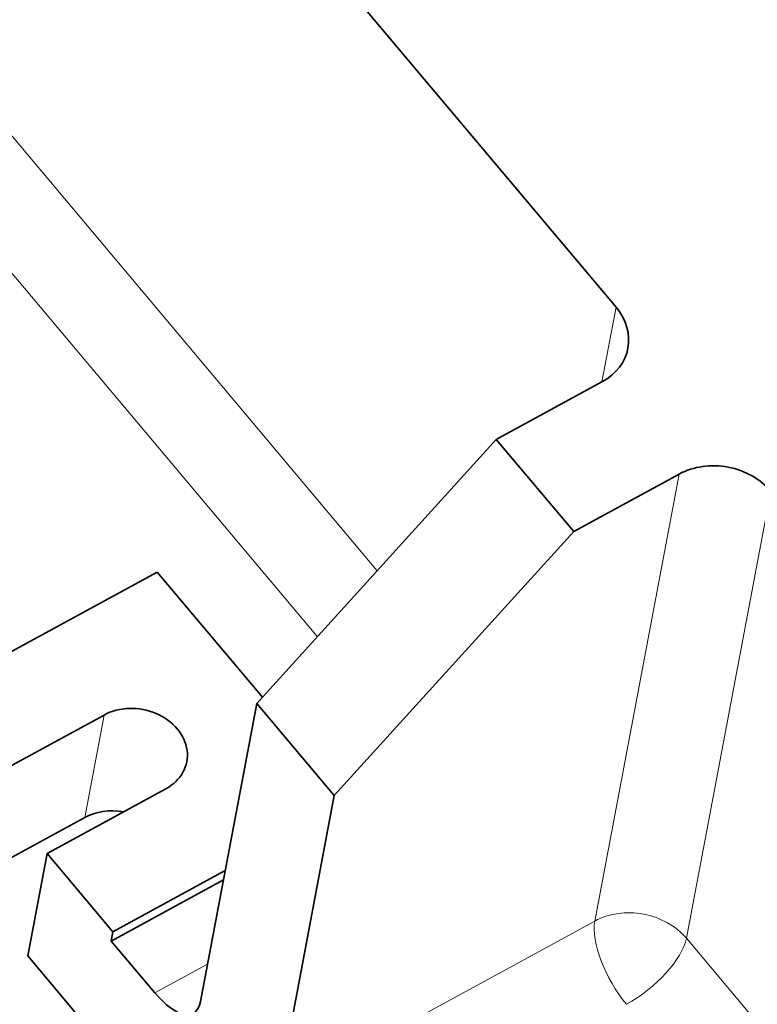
# Model space of a CAD drawing. Header units: millimetres. Extents: x -34 to 6620, y -230 to 4700.
# Tile 38 of 216: x 661 to 773, y 3469 to 3619. Entities that reach past the tile are written whole.
import ezdxf

# ---------------------------------------------------------------- set-up
doc = ezdxf.new("R2010")
doc.units = ezdxf.units.MM
doc.layers.add('1', color=7, linetype='Continuous', true_color=0xffffff)

msp = doc.modelspace()

# ---------------------------------------------------------------- linework, layer by layer
at = {"layer": '1', "color": 7, "linetype": 'Continuous', "lineweight": 35}
for p, q in [((637.305, 3710.493), (751.17, 3575.019)), ((749.027, 3563.657), (732.987, 3554.917)), ((732.987, 3554.917), (696.632, 3514.806)), ((732.987, 3554.917), (744.741, 3540.933)), ((760.781, 3549.673), (744.741, 3540.933)), ((708.386, 3500.821), (744.741, 3540.933)), ((681.498, 3534.782), (645.408, 3515.118)), ((697.491, 3515.754), (681.498, 3534.782)), ((696.632, 3514.806), (688.083, 3469.542)), ((696.632, 3514.806), (708.386, 3500.821)), ((673.444, 3513.063), (655.399, 3503.231)), ((682.847, 3501.876), (664.802, 3492.043)), ((708.386, 3500.821), (699.837, 3455.557)), ((670.505, 3497.504), (652.46, 3487.672)), ((661.863, 3476.484), (664.802, 3492.043)), ((664.802, 3492.043), (674.793, 3480.157)), ((674.793, 3480.157), (691.843, 3489.447)), ((674.526, 3478.742), (691.575, 3488.032)), ((674.526, 3478.742), (674.793, 3480.157)), ((674.526, 3478.742), (681.137, 3470.876)), ((661.863, 3476.484), (790.637, 3323.272))]:
    msp.add_line(p, q, dxfattribs=at)
at = {"layer": '1', "color": 92, "linetype": 'Continuous', "lineweight": 13}
for p, q in [((588.484, 3685.425), (714.923, 3534.991)), ((579.396, 3675.397), (705.834, 3524.963)), ((749.023, 3563.655), (751.17, 3575.019)), ((760.781, 3549.673), (747.957, 3481.776)), ((774.678, 3547.05), (761.853, 3479.154)), ((670.505, 3497.504), (673.444, 3513.063)), ((699.837, 3455.557), (747.957, 3481.776)), ((761.853, 3479.154), (824.367, 3404.777)), ((689.161, 3475.248), (681.137, 3470.876))]:
    msp.add_line(p, q, dxfattribs=at)
at = {"layer": '1', "color": 7, "linetype": 'Continuous', "lineweight": 35}
for centre, major_axis, ratio, start_param, end_param in [((743.15, 3570.649), (9.826, -1.856), 0.817587, 5.4979963, 7.0687926), ((766.658, 3542.68), (9.826, -1.856), 0.817587, 0.7856073, 2.3564037), ((678.146, 3507.469), (-7.861, 1.485), 0.817587, 2.3564036, 5.4979963), ((675.207, 3491.91), (-7.861, 1.485), 0.817587, 4.7188323, 5.4979963), ((682.206, 3476.534), (-4.785, 8.781), 0.407241, 2.0327567, 3.603553)]:
    msp.add_ellipse(centre, major_axis=major_axis, ratio=ratio, start_param=start_param, end_param=end_param, dxfattribs=at)
at = {"layer": '1', "color": 92, "linetype": 'Continuous', "lineweight": 13}
for major_axis, ratio, start_param, end_param in [((9.826, -1.856), 0.817587, 0.7856073, 2.3564037), ((-4.785, 8.781), 0.407241, 0.4619604, 2.0327567), ((7.655, 6.434), 0.407071, 4.2502617, 5.821058)]:
    msp.add_ellipse((753.833, 3474.784), major_axis=major_axis, ratio=ratio, start_param=start_param, end_param=end_param, dxfattribs=at)

doc.saveas('drawing.dxf')
